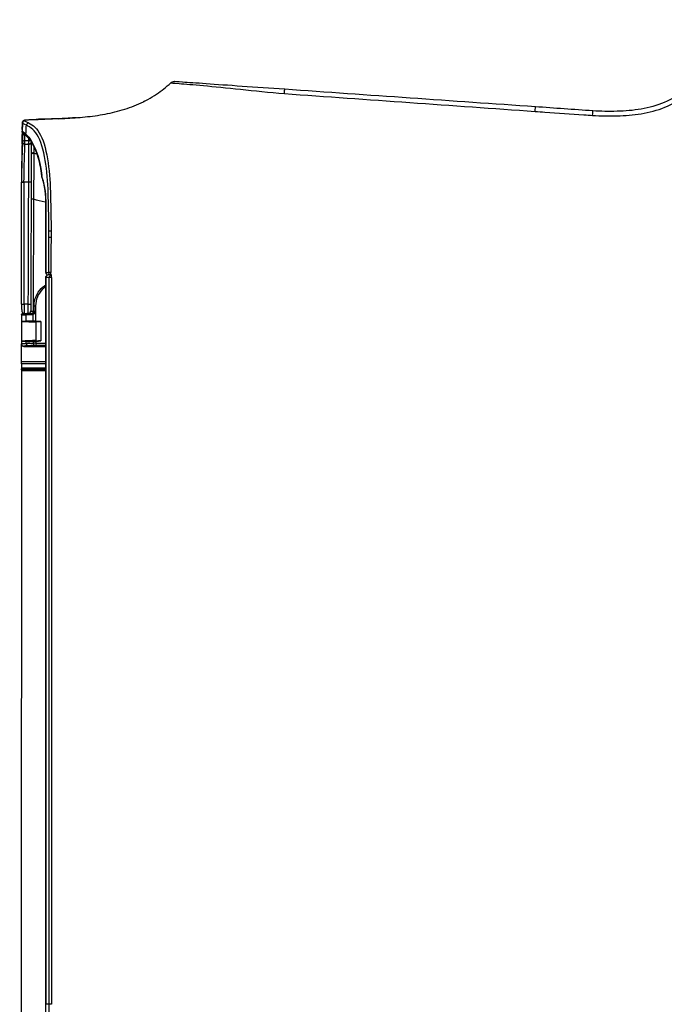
# Model space of a CAD drawing. Header units: millimetres. Extents: x -424979 to 718034, y -72486 to 344972.
# Tile 58 of 256: x 350607 to 350924, y 47876 to 48360. Entities that reach past the tile are written whole.
import ezdxf
from ezdxf.xclip import XClip

# ---------------------------------------------------------------- set-up
doc = ezdxf.new("R2010")
doc.units = ezdxf.units.MM
doc.header["$MEASUREMENT"] = 0
doc.header["$XCLIPFRAME"] = 0
doc.layers.add('0100_001_6_0_Nr_pióra__1', color=7, linetype='Continuous', lineweight=13)
doc.layers.add('IS_KLIM_urządzenia', color=3, linetype='Continuous')
doc.layers.add('Rysunki i obrazki', color=7, linetype='Continuous')
picture_1 = doc.add_image_def('image6.tif', size_in_pixel=(4960, 3507))

# ---------------------------------------------------------------- blocks, each defined once
blk = doc.blocks.new('Rysunek_6_6', base_point=(-286891.41, 45461))
at = {"layer": '0100_001_6_0_Nr_pióra__1', "color": 7, "lineweight": 13}
image = blk.add_image(picture_1, insert=(-308193.9, 31055.98), size_in_units=(41994.67, 29692.6), rotation=-1.195405, dxfattribs=at)
image.set_boundary_path([(-0.5, -0.5), (4959.5, 3506.5)])
blk = doc.blocks.new('G$CFEA986A8')
at = {"layer": 'IS_KLIM_urządzenia', "linetype": 'Continuous'}
for p, q in [((902.57, 201.14), (563.89, 201.26)), ((902.37, 200.15), (902.37, 200.94)), ((902.37, 196.17), (902.37, 200.15)), ((902.57, 201.14), (902.77, 201.14)), ((902.57, 201.14), (902.57, 200.15)), ((902.57, 200.15), (902.57, 196.17)), ((902.77, 200.15), (902.57, 200.15)), ((903.79, 201.14), (902.77, 201.14)), ((902.77, 200.15), (902.77, 201.14)), ((902.78, 196.17), (902.77, 200.15)), ((902.97, 200.94), (902.97, 200.15)), ((902.97, 200.15), (902.98, 196.17)), ((908.45, 201.14), (907.89, 201.14)), ((908.01, 200.14), (908.41, 200.14)), ((912.52, 201.14), (908.47, 201.14)), ((912.52, 201.14), (912.37, 198.14)), ((912.55, 201.14), (912.52, 201.14)), ((913.83, 201.14), (912.55, 201.14)), ((912.56, 198.77), (912.59, 200.14)), ((912.59, 200.14), (913.83, 200.14)), ((913.83, 199.19), (913.83, 200.14)), ((914.13, 200.84), (914.13, 199.99)), ((914.13, 199.99), (914.13, 199.04)), ((772.5, 196.17), (772.5, 196.12)), ((772.5, 195.46), (772.5, 196.12)), ((921.53, 196.12), (921.53, 196.17)), ((772.5, 195.01), (772.5, 195.46)), ((921.53, 195.01), (921.53, 195.46))]:
    blk.add_line(p, q, dxfattribs=at)
at = {"layer": 'IS_KLIM_urządzenia', "linetype": 'Continuous', "extrusion": (0, 0, -1)}
for centre, radius, start, end in [((-902.57, 200.94), 0.2, 0.06, 90), ((-902.77, 200.94), 0.2, 90, 179.94), ((-913.83, 200.84), 0.3, 90, 180), ((-949.35, 200.44), 0.5, 357.7297, 89), ((-914.63, 199.19), 0.8, 328.4419, 0), ((-914.63, 199.04), 0.5, 328.4419, 360), ((-949.38, 199.62), 0.5, 270.2, 357.9509)]:
    blk.add_arc(centre, radius, start, end, dxfattribs=at)
at = {"layer": 'IS_KLIM_urządzenia', "linetype": 'Continuous', "extrusion": (1.00954e-06, -2.82004e-16, 1)}
blk.add_arc((953.43, 198.1, 0), 0.5, 336.3033, 1.7827, dxfattribs=at)
at = {"layer": 'IS_KLIM_urządzenia', "linetype": 'Continuous', "extrusion": (1.60164e-27, -6.12303e-17, -1)}
blk.add_arc((-921.53, 195.67), 0.5, 90, 180, dxfattribs=at)
at = {"layer": 'IS_KLIM_urządzenia', "linetype": 'Continuous'}
blk.add_arc((922.53, 195.67), 0.5, 90, 180, dxfattribs=at)
for centre, major_axis, ratio, start_param, end_param in [((902.57, 200.15), (-0.2, 0), 0.005236, 4.712394, 6.283185), ((902.77, 200.15), (-0.2, 0), 0.005236, 3.141593, 4.712397), ((907.89, 200.64), (0, -0.5), 0.996195, 3.141593, 4.711612), ((908.01, 199.89), (-0.499, -0.025), 0.499537, 4.687551, 6.182407), ((913.83, 199.99), (-0.3, 0), 0.500503, 3.141593, 4.742589), ((916.08, 200.61), (0, -0.5), 0.034873, 3.089201, 4.710644), ((941.09, 200.61), (0, -0.5), 0.034873, 3.089633, 4.710644), ((941.13, 200.61), (0, 0.5), 0.034873, 6.231234, 7.852245), ((949.95, 200.45), (0.009, -0.5), 0.86661, 3.141593, 4.730312), ((950.87, 199.75), (-0.375, 0.331), 0.874767, 5.323694, 7.085331), ((951.12, 200.47), (0.009, -0.5), 0.866632, 3.141593, 4.730968), ((951.61, 200.49), (-0.144, 0.479), 0.997743, 5.938151, 6.276421), ((952.71, 199.67), (-0.457, 0.203), 0.909388, 3.595277, 5.050644), ((953.13, 200.41), (0.026, 0.499), 0.9983, 4.780824, 6.283185), ((908.08, 198.46), (-0.499, -0.025), 0.499537, 4.687551, 6.182407), ((908.08, 198.21), (-0.5, 0), 0.001724, 4.74727, 6.195919), ((913.83, 199.04), (-0.3, 0), 0.500503, 3.141593, 4.742589), ((913.95, 198.62), (-0.256, -0.157), 0.454954, 3.141593, 4.474043), ((914.63, 199.71), (0.5, 0), 0.97477, 3.141593, 4.707041), ((914.65, 199.74), (-0.002, -0.5), 0.988846, 4.715581, 6.283185), ((914.63, 198.74), (0.5, 0), 0.003693, 3.75529, 4.703662), ((914.41, 198.27), (0.084, 0.288), 0.033955, 0, 1.578937), ((914.63, 198.24), (0, -0.3), 0.034873, 3.141593, 4.710644), ((915.73, 198.24), (0, -0.3), 0.034873, 3.141593, 4.710644), ((916.08, 199.73), (-0.002, -0.5), 0.034879, 4.710765, 6.283185), ((941.17, 199.65), (-0.002, -0.5), 0.034879, 4.710765, 6.283185), ((946.76, 198.64), (0.002, 0.49), 0.738248, 4.644813, 6.283185), ((949.98, 199.62), (-0.002, -0.5), 0.86639, 4.745476, 5.27577), ((921.53, 195.67), (-0.5, 0), 0.894842, 3.141593, 4.712389), ((922.53, 195.67), (0.5, 0), 0.910452, 1.566816, 3.141593), ((922.53, 195.67), (0, 0.5), 0.009623, 5.856747, 6.283185), ((937.19, 195.67), (0, 0.5), 0.010876, 5.85437, 6.283185), ((942.41, 196.53), (0.154, -0.476), 0.571177, 2.610999, 3.141593), ((942.41, 196.53), (-0.055, 0.497), 0.256635, 5.838948, 6.28321), ((921.53, 195.01), (-0.5, 0), 0.894842, 3.141593, 4.712389), ((921.53, 195.01), (-0.5, 0), 0.001524, 1.570796, 3.141593), ((922.53, 195.11), (0.5, 0), 0.910238, 1.566572, 3.141593), ((922.53, 195.11), (0.5, 0), 0.001837, 3.141593, 4.717362), ((922.53, 195.11), (0.001, 0.5), 0.004977, 4.710563, 5.856245), ((954.69, 84.17), (-0.998, 0.07), 0.023762, 1.636562, 3.141593)]:
    blk.add_ellipse(centre, major_axis=major_axis, ratio=ratio, start_param=start_param, end_param=end_param, dxfattribs=at)
at = {"layer": 'IS_KLIM_urządzenia', "linetype": 'Continuous', "extrusion": (0, 0, -1)}
for centre, major_axis, ratio, start_param, end_param in [((912.44, 199.14), (-0.11, -2), 0.052397, 3.13883, 4.18571), ((913.83, 199.14), (0, -2), 0.005231, 2.094713, 3.141593)]:
    blk.add_ellipse(centre, major_axis=major_axis, ratio=ratio, start_param=start_param, end_param=end_param, dxfattribs=at)
at = {"layer": 'IS_KLIM_urządzenia', "linetype": 'Continuous'}
for points, degree in [([(903.79, 201.14), (903.95, 201.14), (904.1, 201.14), (904.26, 201.14)], 3), ([(903.79, 196.17), (903.79, 197.83), (903.79, 199.49), (903.79, 201.14)], 3), ([(904.26, 201.14), (904.26, 199.49), (904.26, 197.83), (904.26, 196.17)], 3), ([(907.4, 200.64), (907.39, 200.64), (907.39, 200.64), (907.39, 200.64)], 3), ([(907.39, 200.64), (907.39, 199.15), (907.39, 197.66), (907.39, 196.17)], 3), ([(907.88, 201.14), (907.89, 201.14), (907.89, 201.14), (907.89, 201.14)], 3), ([(908.41, 200.14), (908.42, 199.66), (908.43, 199.17), (908.44, 198.69)], 3), ([(908.47, 201.14), (908.46, 201.14), (908.45, 201.14), (908.45, 201.14)], 3), ([(908.62, 198.14), (908.57, 199.14), (908.52, 200.14), (908.47, 201.14)], 3), ([(914.13, 200.54), (914.13, 200.36), (914.13, 200.17), (914.13, 199.99)], 3), ([(916.07, 199.74), (916.07, 200.03), (916.07, 200.32), (916.07, 200.62)], 3), ([(916.08, 201.11), (924.42, 201.11), (932.75, 201.11), (941.09, 201.11)], 3), ([(941.07, 200.62), (941.08, 200.62), (941.1, 200.62), (941.11, 200.62)], 3), ([(950.89, 200.21), (949.55, 198.7), (946.42, 197.44), (942.41, 196.99)], 3), ([(948.85, 200.42), (948.86, 200.19), (948.87, 199.97), (948.87, 199.74)], 3), ([(951.64, 200.99), (951.56, 200.97), (951.29, 200.69), (950.89, 200.21)], 3), ([(951.53, 200.98), (951.42, 200.97), (951.28, 200.97), (951.11, 200.97)], 3), ([(951.65, 200.98), (951.47, 200.97)], 1), ([(951.65, 200.99), (951.65, 200.99), (951.64, 200.99), (951.64, 200.99)], 3), ([(951.87, 200.98), (951.87, 200.98), (951.87, 200.98), (951.87, 200.98)], 3), ([(951.88, 200.98), (952.37, 200.96), (952.87, 200.93), (953.37, 200.9)], 3), ([(952.73, 200.13), (952.95, 200.65), (953.08, 200.92), (953.16, 200.91)], 3), ([(953.63, 200.42), (953.55, 200.42), (953.42, 200.17), (953.2, 199.67)], 3), ([(953.38, 200.9), (953.63, 200.89), (953.84, 200.67), (953.85, 200.42)], 3), ([(953.78, 200.42), (953.74, 200.42), (953.73, 200.42), (953.63, 200.42)], 3), ([(907.58, 196.17), (907.58, 196.85), (907.59, 197.53), (907.59, 198.21)], 3), ([(908.07, 198.21), (908.07, 197.53), (908.07, 196.85), (908.07, 196.17)], 3), ([(908.46, 198.19), (908.33, 198.19), (908.2, 198.2), (908.07, 198.21)], 3), ([(908.08, 198.71), (908.2, 198.7), (908.32, 198.69), (908.44, 198.69)], 3), ([(914.4, 198.27), (913.78, 198.27), (913.16, 198.27), (912.54, 198.27)], 3), ([(912.56, 198.77), (913.02, 198.77), (913.48, 198.77), (913.94, 198.77)], 3), ([(914.13, 198.74), (914.13, 198.82), (914.13, 198.91), (914.13, 198.98)], 3), ([(914.62, 198.24), (914.55, 198.24), (914.47, 198.25), (914.4, 198.27)], 3), ([(914.49, 198.56), (914.54, 198.54), (914.59, 198.54), (914.63, 198.54)], 3), ([(914.65, 199.24), (914.64, 199.24), (914.63, 199.24), (914.63, 199.23)], 3), ([(936.94, 196.3), (937.09, 197.09), (937.3, 197.88), (937.59, 198.66)], 3), ([(937.59, 198.66), (937.59, 198.66), (937.59, 198.66), (937.59, 198.66)], 3), ([(947, 198.6), (946.98, 198.42), (946.96, 198.23), (946.95, 198.04)], 3), ([(947.09, 198.59), (947.05, 198.6), (947.01, 198.6), (946.96, 198.61)], 3), ([(948.88, 199.6), (948.88, 199.6), (949.11, 199.6), (949.55, 199.6)], 3), ([(949.55, 199.6), (949.68, 199.6), (949.82, 199.6), (949.95, 199.6)], 3), ([(953.9, 198.93), (953.92, 198.4), (953.94, 197.87), (953.95, 197.34)], 3), ([(448.64, 196.29), (505.06, 196.29), (561.48, 196.29), (772.5, 196.17)], 3), ([(772.5, 196.17), (822.17, 196.17), (871.85, 196.17), (921.53, 196.17)], 3), ([(942.26, 197.01), (940.8, 196.54), (939.06, 196.17), (937.19, 196.17)], 3), ([(937.19, 196.13), (939.13, 196.13), (940.91, 196.5), (942.41, 196.99)], 3), ([(942.26, 197.01), (941.32, 196.71), (940.35, 196.47), (939.34, 196.33)], 3), ([(954.08, 193.57), (954.03, 194.82), (953.99, 196.07), (953.96, 197.32)], 3), ([(922.03, 195.11), (922.03, 195.29), (922.03, 195.48), (922.03, 195.67)], 3), ([(922.03, 195.1), (922.03, 195.07), (922.03, 195.04), (922.03, 195.01)], 3), ([(922.53, 195.56), (924.95, 195.55), (927.37, 195.55), (929.79, 195.53)], 3), ([(929.79, 195.08), (927.37, 195.09), (924.95, 195.1), (922.53, 195.1)], 3), ([(929.79, 195.53), (929.79, 195.45), (929.79, 195.27), (929.79, 195.08)], 3), ([(929.79, 195.53), (930.21, 195.53), (930.63, 195.53), (931.05, 195.53)], 3), ([(931.05, 195.07), (931.04, 195.07), (931.03, 195.07), (931.02, 195.07)], 3), ([(954.08, 193.57), (954.08, 193.49), (954.09, 193.42), (954.09, 193.34)], 3), ([(957.65, 175.95), (957.61, 176.03), (957.57, 176.11), (957.53, 176.2)], 3), ([(961.41, 170.57), (961.6, 170.37), (961.7, 170.09), (961.68, 169.81)], 3), ([(959.21, 147.27), (958, 130.15), (956.79, 113.02), (955.58, 95.9)], 3), ([(956.51, 95.85), (957.7, 112.97), (958.9, 130.09), (960.1, 147.21)], 3), ([(955.58, 95.9), (956.08, 95.86), (956.51, 95.84), (956.51, 95.85)], 3), ([(955.68, 84.1), (955.96, 88.01), (956.23, 91.93), (956.51, 95.85)], 3)]:
    blk.add_open_spline(points, degree=degree, dxfattribs=at)
for points, knots in [([(904.26, 201.14), (905.3, 201.14), (906.35, 201.14), (907.41, 201.14), (907.42, 201.14), (907.59, 201.14), (907.74, 201.14), (907.88, 201.14)], [0, 0, 0, 0, 0.863472, 0.863472, 0.877231, 0.877231, 1, 1, 1, 1]), ([(907.39, 200.64), (907.39, 200.7), (907.4, 200.75), (907.43, 200.86), (907.46, 200.91), (907.53, 201), (907.57, 201.04), (907.67, 201.09), (907.72, 201.12), (907.81, 201.14), (907.85, 201.14), (907.88, 201.14)], [0, 0, 0, 0, 0.21439, 0.21439, 0.428764, 0.428764, 0.643392, 0.643392, 0.858543, 0.858543, 1, 1, 1, 1]), ([(907.51, 199.89), (907.5, 200.05), (907.49, 200.2), (907.47, 200.42), (907.45, 200.5), (907.43, 200.61), (907.41, 200.64), (907.4, 200.64)], [0, 0, 0, 0, 0.353543, 0.353543, 0.676789, 0.676789, 1, 1, 1, 1]), ([(907.58, 198.46), (907.57, 198.71), (907.56, 198.96), (907.53, 199.44), (907.52, 199.66), (907.51, 199.89)], [0, 0, 0, 0, 0.522709, 0.522709, 1, 1, 1, 1]), ([(907.89, 201.14), (907.91, 201.14), (907.92, 201.1), (907.95, 200.95), (907.96, 200.84), (907.99, 200.55), (908, 200.35), (908.01, 200.14)], [0, 0, 0, 0, 0.323073, 0.323073, 0.646292, 0.646292, 1, 1, 1, 1]), ([(908.01, 200.14), (908.02, 199.85), (908.04, 199.56), (908.06, 199.09), (908.07, 198.9), (908.08, 198.71)], [0, 0, 0, 0, 0.604042, 0.604042, 1, 1, 1, 1]), ([(908.41, 200.14), (908.41, 200.33), (908.4, 200.51), (908.41, 200.8), (908.41, 200.92), (908.42, 201.09), (908.44, 201.14), (908.45, 201.14)], [0, 0, 0, 0, 0.320954, 0.320954, 0.641904, 0.641904, 1, 1, 1, 1]), ([(916.08, 201.11), (915.92, 201.11), (915.58, 201.11), (915.09, 201.1), (914.76, 201.08), (914.6, 201.05), (914.48, 201.03), (914.36, 200.97), (914.25, 200.87), (914.17, 200.73), (914.13, 200.61), (914.14, 200.54), (914.14, 200.54)], [0, 0, 0, 0, 0.161926, 0.367066, 0.579486, 0.703061, 0.770747, 0.816557, 0.869414, 0.929709, 0.994845, 1, 1, 1, 1]), ([(916.07, 200.62), (915.94, 200.62), (915.82, 200.61), (915.48, 200.61), (915.27, 200.61), (914.89, 200.6), (914.71, 200.59), (914.43, 200.58), (914.32, 200.57), (914.17, 200.56), (914.13, 200.55), (914.13, 200.54)], [0, 0, 0, 0, 0.119883, 0.119883, 0.339691, 0.339691, 0.55974, 0.55974, 0.779888, 0.779888, 1, 1, 1, 1]), ([(941.07, 200.62), (940.74, 200.62), (940.4, 200.62), (938.74, 200.62), (937.41, 200.62), (930.74, 200.62), (925.41, 200.62), (918.74, 200.62), (917.4, 200.62), (916.07, 200.62)], [0, 0, 0, 0, 0.039967, 0.039967, 0.199835, 0.199835, 0.839306, 0.839306, 1, 1, 1, 1]), ([(931.05, 195.53), (933.36, 195.52), (935.66, 195.57), (940.26, 195.7), (942.58, 195.82), (946.89, 196.44), (948.95, 196.94), (951.65, 198.37), (952.34, 199.25), (952.73, 200.13)], [0, 0, 0, 0, 0.25, 0.25, 0.5, 0.5, 0.75, 0.75, 1, 1, 1, 1]), ([(948.84, 201.02), (948.83, 201.02), (948.3, 201.03), (947.14, 201.07), (945.21, 201.1), (943.52, 201.11), (942.31, 201.11), (941.7, 201.11), (941.39, 201.11), (941.22, 201.11), (941.13, 201.11), (941.09, 201.11)], [0, 0, 0, 0, 0.004945, 0.253708, 0.502472, 0.751236, 0.875618, 0.937809, 0.968905, 0.984452, 1, 1, 1, 1]), ([(941.11, 200.62), (941.11, 200.6), (941.11, 200.58), (941.13, 200.26), (941.14, 199.95), (941.15, 199.65)], [0, 0, 0, 0, 0.050907, 0.050907, 1, 1, 1, 1]), ([(941.11, 200.62), (943.18, 200.61), (945.18, 200.56), (948.02, 200.45), (948.85, 200.42), (948.85, 200.42)], [0, 0, 0, 0, 0.5, 0.5, 1, 1, 1, 1]), ([(949.34, 200.94), (949.35, 200.94), (948.46, 200.96), (945.43, 201.07), (943.32, 201.12), (941.13, 201.11)], [0, 0, 0, 0, 0.5, 0.5, 1, 1, 1, 1]), ([(950.4, 200.02), (950.34, 199.94), (950.05, 199.6), (949.22, 199.02), (947.89, 198.34), (946.25, 197.76), (944.39, 197.32), (942.98, 197.08), (942.2, 197.02), (942.12, 197.01)], [0, 0, 0, 0, 0.063833, 0.253259, 0.439583, 0.622959, 0.803555, 0.981106, 1, 1, 1, 1]), ([(948.84, 201.02), (949.2, 201), (949.92, 200.98), (950.51, 200.96), (950.78, 200.96), (950.82, 200.96)], [0, 0, 0, 0, 0.463265, 0.920562, 1, 1, 1, 1]), ([(948.85, 200.42), (948.85, 200.42), (948.93, 200.42), (949.2, 200.42), (949.34, 200.43), (949.52, 200.43)], [0, 0, 0, 0, 0.594507, 0.594507, 1, 1, 1, 1]), ([(948.85, 200.42), (948.86, 200.2), (948.87, 199.99), (948.88, 199.72), (948.88, 199.66), (948.88, 199.6)], [0, 0, 0, 0, 0.787839, 0.787839, 1, 1, 1, 1]), ([(948.9, 198.92), (948.9, 199.03), (948.9, 199.14), (948.89, 199.41), (948.88, 199.57), (948.87, 199.78), (948.87, 199.84), (948.87, 199.9)], [0, 0, 0, 0, 0.306223, 0.306223, 0.782025, 0.782025, 1, 1, 1, 1]), ([(948.87, 199.88), (948.87, 199.82), (948.87, 199.77), (948.88, 199.57), (948.89, 199.41), (948.9, 199.14), (948.9, 199.03), (948.9, 198.92)], [0, 0, 0, 0, 0.200661, 0.200661, 0.688787, 0.688787, 1, 1, 1, 1]), ([(949.94, 200.95), (949.78, 200.94), (949.65, 200.94), (949.41, 200.94), (949.34, 200.94), (949.34, 200.94)], [0, 0, 0, 0, 0.405495, 0.405495, 1, 1, 1, 1]), ([(949.52, 200.43), (949.68, 200.43), (949.85, 200.44), (950.24, 200.44), (950.46, 200.45), (950.68, 200.45)], [0, 0, 0, 0, 0.427577, 0.427577, 1, 1, 1, 1]), ([(949.55, 199.6), (949.54, 199.67), (949.54, 199.74), (949.53, 200.01), (949.52, 200.22), (949.52, 200.43)], [0, 0, 0, 0, 0.242772, 0.242772, 1, 1, 1, 1]), ([(951.11, 200.97), (951.05, 200.97), (951, 200.97), (950.61, 200.96), (950.27, 200.95), (949.94, 200.95)], [0, 0, 0, 0, 0.140287, 0.140287, 1, 1, 1, 1]), ([(951.47, 200.97), (951.44, 200.96), (951.35, 200.93), (951.24, 200.85), (951.05, 200.69), (950.79, 200.42), (950.54, 200.13), (950.49, 200.07)], [0, 0, 0, 0, 0.055654, 0.152218, 0.398919, 0.883415, 1, 1, 1, 1]), ([(950.89, 200.21), (951.29, 200.19), (951.68, 200.18), (952.3, 200.15), (952.51, 200.14), (952.73, 200.13)], [0, 0, 0, 0, 0.64643, 0.64643, 1, 1, 1, 1]), ([(951.3, 200.97), (951.33, 200.97), (951.36, 200.97), (951.43, 200.97), (951.47, 200.97), (951.52, 200.97), (951.53, 200.98), (951.53, 200.98)], [0, 0, 0, 0, 0.196485, 0.196485, 0.598241, 0.598241, 1, 1, 1, 1]), ([(953.16, 200.91), (952.82, 200.93), (952.49, 200.95), (951.99, 200.98), (951.82, 200.98), (951.65, 200.99)], [0, 0, 0, 0, 0.665624, 0.665624, 1, 1, 1, 1]), ([(953.16, 200.91), (953.26, 200.91), (953.27, 200.91), (953.35, 200.9), (953.38, 200.9), (953.38, 200.9)], [0, 0, 0, 0, 0.500965, 0.500965, 1, 1, 1, 1]), ([(954.28, 189.89), (954.28, 189.89), (954.28, 189.9), (954.27, 190.02), (954.23, 190.6), (954.14, 191.94), (954.03, 194.22), (953.91, 197.18), (953.82, 199.32), (953.78, 200.42)], [0, 0, 0, 0, 0.003556, 0.013419, 0.063305, 0.179289, 0.407722, 0.697868, 1, 1, 1, 1]), ([(953.85, 200.42), (953.85, 200.42), (953.85, 200.42), (953.85, 200.42), (953.82, 200.42), (953.79, 200.42), (953.79, 200.42), (953.79, 200.42)], [0, 0, 0, 0, 0.184418, 0.184418, 0.99996, 0.99996, 1, 1, 1, 1]), ([(953.85, 200.35), (953.85, 200.35), (953.85, 200.34), (953.85, 200.28), (953.86, 200.2), (953.87, 199.99), (953.87, 199.86), (953.88, 199.58), (953.89, 199.42), (953.9, 199.15), (953.9, 199.04), (953.9, 198.93)], [0, 0, 0, 0, 0.028642, 0.028642, 0.295178, 0.295178, 0.560807, 0.560807, 0.826045, 0.826045, 1, 1, 1, 1]), ([(907.58, 198.46), (907.58, 198.45), (907.58, 198.45), (907.58, 198.41), (907.58, 198.37), (907.59, 198.3), (907.59, 198.25), (907.59, 198.21)], [0, 0, 0, 0, 0.085637, 0.085637, 0.50049, 0.50049, 1, 1, 1, 1]), ([(908.07, 198.21), (908.07, 198.21), (908.07, 198.22), (908.07, 198.3), (908.07, 198.39), (908.07, 198.54), (908.08, 198.61), (908.08, 198.68), (908.08, 198.7), (908.08, 198.71)], [0, 0, 0, 0, 0.016895, 0.016895, 0.500026, 0.500026, 0.914477, 0.914477, 1, 1, 1, 1]), ([(908.44, 198.69), (908.44, 198.59), (908.45, 198.48), (908.46, 198.31), (908.46, 198.25), (908.46, 198.19)], [0, 0, 0, 0, 0.648219, 0.648219, 1, 1, 1, 1]), ([(908.46, 198.19), (908.46, 198.17), (908.46, 198.16), (908.48, 197.81), (908.5, 197.48), (908.52, 197.14)], [0, 0, 0, 0, 0.042191, 0.042191, 1, 1, 1, 1]), ([(908.52, 197.14), (908.51, 197.26), (908.51, 197.37), (908.5, 197.58), (908.5, 197.68), (908.49, 197.86), (908.49, 197.93), (908.5, 198.05), (908.5, 198.09), (908.51, 198.13), (908.51, 198.14), (908.52, 198.14)], [0, 0, 0, 0, 0.215427, 0.215427, 0.43087, 0.43087, 0.646084, 0.646084, 0.860997, 0.860997, 1, 1, 1, 1]), ([(908.52, 198.14), (909.18, 198.14), (909.85, 198.14), (910.52, 198.14), (910.53, 198.14), (911.18, 198.14), (911.83, 198.14), (912.48, 198.14)], [0, 0, 0, 0, 0.504617, 0.504617, 0.508808, 0.508808, 1, 1, 1, 1]), ([(912.48, 197.14), (912.49, 197.48), (912.51, 197.81), (912.53, 198.18), (912.53, 198.23), (912.54, 198.27)], [0, 0, 0, 0, 0.885108, 0.885108, 1, 1, 1, 1]), ([(912.48, 198.14), (912.48, 198.14), (912.49, 198.12), (912.5, 198.05), (912.5, 197.99), (912.5, 197.85), (912.5, 197.77), (912.5, 197.58), (912.49, 197.47), (912.48, 197.29), (912.48, 197.22), (912.48, 197.14)], [0, 0, 0, 0, 0.215444, 0.215444, 0.430943, 0.430943, 0.645652, 0.645652, 0.859614, 0.859614, 1, 1, 1, 1]), ([(912.54, 198.27), (912.54, 198.38), (912.55, 198.5), (912.55, 198.66), (912.55, 198.72), (912.56, 198.77)], [0, 0, 0, 0, 0.645591, 0.645591, 1, 1, 1, 1]), ([(913.94, 198.77), (913.98, 198.69), (914.02, 198.61), (914.12, 198.47), (914.18, 198.41), (914.3, 198.32), (914.35, 198.29), (914.4, 198.27)], [0, 0, 0, 0, 0.40011, 0.40011, 0.760145, 0.760145, 1, 1, 1, 1]), ([(914.16, 199.74), (914.19, 199.74), (914.26, 199.74), (914.47, 199.74), (914.61, 199.74), (914.94, 199.74), (915.13, 199.74), (915.57, 199.74), (915.82, 199.74), (916.07, 199.74)], [0, 0, 0, 0, 0.243193, 0.243193, 0.486385, 0.486385, 0.729578, 0.729578, 1, 1, 1, 1]), ([(914.49, 198.56), (914.46, 198.57), (914.43, 198.58), (914.36, 198.62), (914.32, 198.65), (914.26, 198.7), (914.24, 198.73), (914.22, 198.76), (914.21, 198.77), (914.21, 198.78)], [0, 0, 0, 0, 0.256779, 0.256779, 0.615768, 0.615768, 0.927089, 0.927089, 1, 1, 1, 1]), ([(915.72, 198.24), (915.52, 198.24), (915.32, 198.24), (914.96, 198.24), (914.79, 198.24), (914.62, 198.24)], [0, 0, 0, 0, 0.545123, 0.545123, 1, 1, 1, 1]), ([(914.63, 199.23), (914.63, 199.21), (914.63, 199.19), (914.63, 199.13), (914.63, 199.09), (914.63, 199.01), (914.63, 198.96), (914.63, 198.85), (914.63, 198.8), (914.63, 198.74)], [0, 0, 0, 0, 0.251437, 0.251437, 0.502865, 0.502865, 0.754279, 0.754279, 1, 1, 1, 1]), ([(937.59, 198.66), (937.25, 198.66), (936.92, 198.66), (935.26, 198.67), (933.92, 198.67), (927.26, 198.7), (921.92, 198.72), (915.94, 198.74), (915.28, 198.74), (914.63, 198.74)], [0, 0, 0, 0, 0.043508, 0.043508, 0.217737, 0.217737, 0.914651, 0.914651, 1, 1, 1, 1]), ([(914.63, 198.54), (914.83, 198.54), (915.03, 198.54), (915.4, 198.54), (915.57, 198.54), (915.73, 198.54)], [0, 0, 0, 0, 0.545123, 0.545123, 1, 1, 1, 1]), ([(916.08, 199.23), (915.89, 199.24), (915.71, 199.24), (915.38, 199.24), (915.24, 199.24), (914.99, 199.24), (914.89, 199.24), (914.73, 199.24), (914.67, 199.24), (914.65, 199.24)], [0, 0, 0, 0, 0.270422, 0.270422, 0.513615, 0.513615, 0.756808, 0.756808, 1, 1, 1, 1]), ([(919.6, 196.19), (919.44, 196.43), (919.25, 196.66), (918.18, 197.73), (916.97, 198.24), (915.72, 198.24)], [0, 0, 0, 0, 0.192531, 0.192531, 1, 1, 1, 1]), ([(915.73, 198.54), (917.05, 198.54), (918.35, 198), (919.54, 196.8), (919.78, 196.5), (919.98, 196.17)], [0, 0, 0, 0, 0.772238, 0.772238, 1, 1, 1, 1]), ([(916.07, 199.74), (916.4, 199.73), (916.73, 199.73), (918.4, 199.73), (919.73, 199.72), (926.39, 199.7), (931.72, 199.68), (938.42, 199.66), (939.78, 199.65), (941.15, 199.65)], [0, 0, 0, 0, 0.039838, 0.039838, 0.199192, 0.199192, 0.836607, 0.836607, 1, 1, 1, 1]), ([(941.17, 199.15), (940.83, 199.15), (940.5, 199.15), (938.83, 199.16), (937.5, 199.16), (930.84, 199.18), (925.51, 199.2), (918.81, 199.22), (917.45, 199.23), (916.08, 199.23)], [0, 0, 0, 0, 0.039838, 0.039838, 0.199192, 0.199192, 0.836607, 0.836607, 1, 1, 1, 1]), ([(953.2, 199.67), (952.8, 198.78), (952.09, 197.91), (949.34, 196.5), (947.25, 196), (942.85, 195.37), (940.48, 195.24), (935.77, 195.12), (933.41, 195.07), (931.05, 195.07)], [0, 0, 0, 0, 0.25, 0.25, 0.5, 0.5, 0.75, 0.75, 1, 1, 1, 1]), ([(937.59, 198.66), (937.59, 198.72), (937.59, 198.77), (937.59, 198.88), (937.59, 198.93), (937.59, 199.02), (937.58, 199.05), (937.58, 199.11), (937.58, 199.14), (937.58, 199.15), (937.58, 199.16), (937.58, 199.16), (937.58, 199.16), (937.58, 199.16)], [0, 0, 0, 0, 0.215384, 0.215384, 0.430768, 0.430768, 0.646164, 0.646164, 0.861588, 0.861588, 0.968092, 0.968092, 1, 1, 1, 1]), ([(947, 198.61), (945.56, 198.61), (943.97, 198.62), (940.8, 198.64), (939.2, 198.65), (937.59, 198.66)], [0, 0, 0, 0, 0.5, 0.5, 1, 1, 1, 1]), ([(941.15, 199.65), (943.21, 199.64), (945.21, 199.62), (948.05, 199.61), (948.88, 199.6), (948.88, 199.6)], [0, 0, 0, 0, 0.5, 0.5, 1, 1, 1, 1]), ([(948.92, 199.12), (948.52, 199.12), (947.86, 199.12), (945.48, 199.13), (943.36, 199.14), (941.17, 199.15)], [0, 0, 0, 0, 0.365319, 0.365319, 1, 1, 1, 1]), ([(946.96, 198.61), (946.96, 198.63), (946.96, 198.65), (946.96, 198.69), (946.95, 198.71), (946.95, 198.77), (946.94, 198.81), (946.93, 198.9), (946.91, 198.95), (946.88, 199.03), (946.86, 199.06), (946.82, 199.11), (946.8, 199.12), (946.77, 199.13), (946.77, 199.13), (946.76, 199.13)], [0, 0, 0, 0, 0.079375, 0.079375, 0.152142, 0.152142, 0.308093, 0.308093, 0.533795, 0.533795, 0.744603, 0.744603, 0.955402, 0.955402, 1, 1, 1, 1]), ([(947.12, 198.6), (947.11, 198.6), (947.11, 198.6), (947.1, 198.6), (947.1, 198.6), (947.09, 198.6), (947.09, 198.6), (947.09, 198.6), (947.09, 198.6), (947.09, 198.59), (947.09, 198.59), (947.09, 198.59), (947.09, 198.59), (947.09, 198.59)], [0, 0, 0, 0, 0.615634, 0.615634, 0.835116, 0.835116, 0.937229, 0.937229, 0.970666, 0.970666, 0.991316, 0.991316, 1, 1, 1, 1]), ([(948.34, 198.61), (948.2, 198.61), (948.06, 198.61), (947.67, 198.6), (947.43, 198.6), (947.12, 198.6)], [0, 0, 0, 0, 0.367139, 0.367139, 1, 1, 1, 1]), ([(948.9, 198.9), (948.9, 198.95), (948.9, 199), (948.89, 199.17), (948.89, 199.28), (948.88, 199.46), (948.88, 199.53), (948.88, 199.59), (948.88, 199.6), (948.88, 199.6)], [0, 0, 0, 0, 0.111069, 0.111069, 0.444253, 0.444253, 0.778253, 0.778253, 1, 1, 1, 1]), ([(948.89, 199.29), (948.89, 199.28), (948.89, 199.28), (948.89, 199.17), (948.9, 199.05), (948.9, 198.92)], [0, 0, 0, 0, 0.062899, 0.062899, 1, 1, 1, 1]), ([(953.96, 197.32), (953.96, 197.33), (953.96, 197.35), (953.95, 197.46), (953.95, 197.55), (953.94, 197.71), (953.94, 197.79), (953.94, 197.89), (953.94, 197.92), (953.94, 197.94)], [0, 0, 0, 0, 0.073533, 0.073533, 0.446951, 0.446951, 0.819136, 0.819136, 1, 1, 1, 1]), ([(953.96, 197.32), (953.96, 197.33), (953.96, 197.35), (953.95, 197.46), (953.95, 197.55), (953.94, 197.71), (953.94, 197.79), (953.94, 197.89), (953.94, 197.92), (953.94, 197.94)], [0, 0, 0, 0, 0.073549, 0.073549, 0.446953, 0.446953, 0.819124, 0.819124, 1, 1, 1, 1]), ([(953.96, 197.32), (953.96, 197.33), (953.96, 197.35), (953.95, 197.46), (953.95, 197.55), (953.94, 197.71), (953.94, 197.79), (953.94, 197.89), (953.94, 197.92), (953.94, 197.94)], [0, 0, 0, 0, 0.07355, 0.07355, 0.446954, 0.446954, 0.819125, 0.819125, 1, 1, 1, 1]), ([(921.53, 196.12), (921.36, 196.12), (921.19, 196.12), (919.69, 196.12), (918.36, 196.12), (911.69, 196.12), (906.36, 196.12), (879.69, 196.12), (858.36, 196.12), (815.52, 196.12), (794.01, 196.12), (772.5, 196.12)], [0, 0, 0, 0, 0.003355, 0.003355, 0.030195, 0.030195, 0.137556, 0.137556, 0.566999, 0.566999, 1, 1, 1, 1]), ([(912.48, 197.14), (911.81, 197.14), (911.14, 197.14), (909.82, 197.14), (909.17, 197.14), (908.52, 197.14)], [0, 0, 0, 0, 0.504597, 0.504597, 1, 1, 1, 1]), ([(921.53, 195.46), (921.53, 195.61), (921.53, 195.76), (921.53, 195.98), (921.53, 196.05), (921.53, 196.12)], [0, 0, 0, 0, 0.674854, 0.674854, 1, 1, 1, 1]), ([(937.19, 196.17), (933.26, 196.17), (929.32, 196.17), (924.43, 196.17), (923.48, 196.17), (922.53, 196.17)], [0, 0, 0, 0, 0.804889, 0.804889, 1, 1, 1, 1]), ([(922.53, 196.13), (922.53, 195.99), (922.53, 195.85), (922.53, 195.66), (922.53, 195.61), (922.53, 195.56)], [0, 0, 0, 0, 0.728288, 0.728288, 1, 1, 1, 1]), ([(922.53, 196.13), (922.69, 196.13), (922.86, 196.13), (924.36, 196.13), (925.69, 196.13), (930.41, 196.13), (933.8, 196.13), (937.19, 196.13)], [0, 0, 0, 0, 0.033958, 0.033958, 0.30672, 0.30672, 1, 1, 1, 1]), ([(448.64, 195.58), (499.41, 195.58), (550.18, 195.58), (761.2, 195.46), (766.85, 195.46), (772.5, 195.46)], [0, 0, 0, 0, 0.899861, 0.899861, 1, 1, 1, 1]), ([(772.5, 195.46), (778.46, 195.46), (784.43, 195.46), (834.1, 195.46), (877.81, 195.46), (921.53, 195.46)], [0, 0, 0, 0, 0.120088, 0.120088, 1, 1, 1, 1]), ([(917.32, 195.01), (917.22, 195.01), (917.12, 195.01), (911.69, 195.01), (906.36, 195.01), (879.69, 195.01), (858.36, 195.01), (815.52, 195.01), (794.01, 195.01), (772.5, 195.01)], [0, 0, 0, 0, 0.002026, 0.002026, 0.112505, 0.112505, 0.554422, 0.554422, 1, 1, 1, 1]), ([(921.53, 195.01), (921.36, 195.01), (921.19, 195.01), (919.79, 195.01), (918.56, 195.01), (917.32, 195.01)], [0, 0, 0, 0, 0.118862, 0.118862, 1, 1, 1, 1]), ([(931.02, 195.07), (930.61, 195.07), (930.2, 195.07), (929.79, 195.08), (929.79, 195.08), (929.79, 195.08)], [0, 0, 0, 0, 0.999951, 0.999951, 1, 1, 1, 1]), ([(931.05, 195.53), (931.05, 195.5), (931.05, 195.46), (931.05, 195.41), (931.05, 195.4), (931.05, 195.34), (931.05, 195.29), (931.05, 195.19), (931.05, 195.13), (931.05, 195.07)], [0, 0, 0, 0, 0.339646, 0.339646, 0.410746, 0.410746, 0.705373, 0.705373, 1, 1, 1, 1]), ([(954.08, 193.57), (954.09, 193.47), (954.15, 191.99), (954.3, 189.13), (954.78, 185.02), (955.5, 181.64), (956.33, 179), (957.09, 177.07), (958, 175.22), (959.36, 172.98), (960.56, 171.47), (961.41, 170.57)], [0, 0, 0, 0, 0.012305, 0.179842, 0.347379, 0.514916, 0.598685, 0.682453, 0.766222, 0.84999, 1, 1, 1, 1]), ([(961.41, 170.57), (961.41, 170.57), (961.37, 169.97), (961.19, 167.65), (961.06, 165.95), (960.67, 161.68), (960.4, 159.11), (959.8, 153.41), (959.5, 150.38), (959.21, 147.27)], [0, 0, 0, 0, 0.250123, 0.250123, 0.500082, 0.500082, 0.750041, 0.750041, 1, 1, 1, 1]), ([(960.1, 147.21), (960.31, 150.21), (960.51, 153.15), (960.9, 158.69), (961.08, 161.2), (961.37, 165.35), (961.48, 167), (961.64, 169.24), (961.68, 169.81), (961.68, 169.81)], [0, 0, 0, 0, 0.25, 0.25, 0.5, 0.5, 0.75, 0.75, 1, 1, 1, 1]), ([(959.21, 147.27), (959.32, 147.27), (959.43, 147.26), (959.63, 147.24), (959.72, 147.24), (959.88, 147.23), (959.95, 147.22), (960.04, 147.21), (960.07, 147.21), (960.09, 147.21), (960.1, 147.21), (960.1, 147.21)], [0, 0, 0, 0, 0.230435, 0.230435, 0.460869, 0.460869, 0.691304, 0.691304, 0.881057, 0.881057, 1, 1, 1, 1]), ([(959.21, 147.27), (959.21, 147.27), (959.21, 147.27), (959.21, 147.27), (959.21, 147.27), (959.21, 147.27)], [0, 0, 0, 0, 0.629495, 0.629495, 1, 1, 1, 1]), ([(955.58, 95.9), (955.58, 95.9), (955.58, 95.9), (955.53, 95.23), (955.49, 94.57), (955.25, 91.24), (955.06, 88.58), (954.84, 85.33), (954.79, 84.73), (954.75, 84.14)], [0, 0, 0, 0, 0.000005, 0.000005, 0.169628, 0.169628, 0.84812, 0.84812, 1, 1, 1, 1]), ([(954.75, 84.14), (954.63, 82.47), (954.61, 80.8), (954.69, 77.48), (954.82, 75.82), (955.37, 72.52), (955.81, 70.89), (957.03, 67.83), (957.82, 66.37), (960.23, 62.03), (961.84, 59.14), (964.54, 53.15), (965.62, 50.05), (966.3, 46.78)], [0, 0, 0, 0, 0.125, 0.125, 0.25, 0.25, 0.375, 0.375, 0.5, 0.5, 0.75, 0.75, 1, 1, 1, 1]), ([(967.2, 47.03), (965.86, 53.51), (962.85, 59.33), (958.84, 66.5), (958.05, 67.93), (956.79, 70.95), (956.34, 72.56), (955.76, 75.84), (955.63, 77.48), (955.55, 80.78), (955.57, 82.47), (955.68, 84.1)], [0, 0, 0, 0, 0.5, 0.5, 0.625, 0.625, 0.75, 0.75, 0.875, 0.875, 1, 1, 1, 1])]:
    blk.add_open_spline(points, degree=3, knots=knots, dxfattribs=at)

msp = doc.modelspace()

# ---------------------------------------------------------------- block references
at = {"layer": 'IS_KLIM_urządzenia', "xscale": 2.4, "yscale": 2.4, "zscale": 2.4, "rotation": 89.99999999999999}
msp.add_blockref('G$CFEA986A8', (351090.73, 46021.76), dxfattribs=at)
at = {"layer": 'Rysunki i obrazki', "color": 151, "linetype": 'Continuous', "lineweight": 20, "true_color": 0x80c2ff}
ref = msp.add_blockref('Rysunek_6_6', (361669.9, 45461), dxfattribs=at)
XClip(ref).set_block_clipping_path([(-308193.8982892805, 31055.984616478), (-266208.371343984, 30179.8821280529), (-265588.9174272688, 59866.0198290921), (-307574.4443725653, 60742.1223175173)])

doc.saveas('drawing.dxf')
